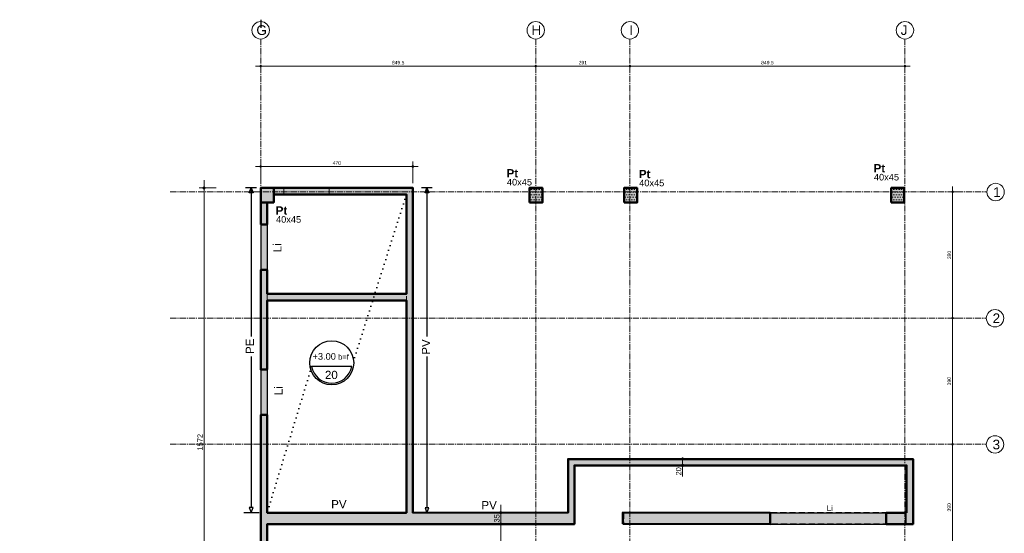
# Model space of a CAD drawing. Header units: millimetres. Extents: x -6159 to 201309, y -25780 to 10326.
# Tile 49 of 128: x 33157 to 36199, y -6960 to -5373. Entities that reach past the tile are written whole.
import ezdxf

# ---------------------------------------------------------------- set-up
doc = ezdxf.new("R2010")
doc.units = ezdxf.units.MM
doc.header["$PDMODE"] = 34
doc.header["$PDSIZE"] = 5
for name, pattern in [('Axes', [28.575, 19.05, -3.175, 3.175, -3.175]), ('Caché', [9.525, 6.35, -3.175]), ('Pointillés', [3, 0, -3])]:
    doc.linetypes.add(name, pattern=pattern)
doc.layers.get('DEFPOINTS').update_dxf_attribs({"color": 251})
for name, color, linetype, lineweight in [('A-Kube-Axes', 6, 'Axes', 18), ('A-Kube-Cotations', 7, 'Continuous', 9), ('A-Kube-Divers', 2, 'Continuous', 20), ('A-Kube-Textes', 3, 'Continuous', 30), ('S-Kube-Hachure-Impact', 4, 'Caché', 20), ('S-Kube-Structure vue', 3, 'Continuous', 25), ('S-Kube-Stucture coupée', 1, 'Continuous', 50)]:
    doc.layers.add(name, color=color, linetype=linetype, lineweight=lineweight)
doc.layers.add('S-Kube-Pochage coupé', color=252, linetype='Continuous', transparency=0.5)
doc.layers.add('S-Kube-Pochage vu', color=254, linetype='Continuous', transparency=0.5)
doc.styles.add('Arial', font='arial.ttf')
doc.dimstyles.new('50e', dxfattribs={"dimscale": 5, "dimtxt": 2.2, "dimasz": 0.15, "dimexe": 3, "dimexo": 3, "dimgap": 1, "dimtad": 1, "dimrnd": 0.5, "dimzin": 12, "dimdsep": 46, "dimtxsty": 'Arial', "dimblk1": 'ROND30', "dimblk2": 'ROND30', "dimsah": 1, "dimcen": 1.5, "dimclrd": 256, "dimclre": 256, "dimclrt": 256, "dimadec": 3, "dimazin": 3, "dimtfac": 1, "dimtmove": 0, "dimatfit": 0, "dimldrblk": 'ROND30', "dimfxl": 1, "dimtolj": 1, "dimtzin": 4, "dimlwd": -1, "dimlwe": -1, "dimarcsym": 0})
doc.dimstyles.new('75e', dxfattribs={"dimscale": 7.5, "dimtxt": 2.2, "dimasz": 0.15, "dimexe": 2, "dimexo": 3, "dimgap": 0.5, "dimtad": 1, "dimdec": 1, "dimrnd": 0.5, "dimzin": 12, "dimdsep": 46, "dimtxsty": 'Arial', "dimblk1": 'ROND30', "dimblk2": 'ROND30', "dimsah": 1, "dimcen": 1.5, "dimclrd": 256, "dimclre": 256, "dimclrt": 256, "dimadec": 3, "dimazin": 3, "dimtfac": 1, "dimtdec": 1, "dimtmove": 0, "dimatfit": 0, "dimldrblk": 'ROND30', "dimfxl": 5, "dimfxlon": 1, "dimtolj": 1, "dimtzin": 4, "dimlwd": -1, "dimlwe": -1, "dimarcsym": 0})

# ---------------------------------------------------------------- blocks, each defined once
blk = doc.blocks.new('*U3')
at = {"layer": 'A-Kube-Textes'}
blk.add_line((36.5, -6.3), (-36.5, -6.3), dxfattribs=at)
blk.add_circle((0, 0), 40, dxfattribs=at)
blk.add_arc((0, 0), 37, 189.8569, 350.1431, dxfattribs=at)
blk = doc.blocks.new('240014 - AXES RDC-R+1')
at = {"layer": 'A-Kube-Axes'}
for points in [[(45874.6, -5234), (45874.6, -12651.7)], [(46724.1, -5234), (46724.1, -12651.7)], [(47015.1, -5234), (47015.1, -12651.7)], [(47864.6, -5234), (47864.6, -12651.7)], [(45595.3, -5706.3), (48117.7, -5706.3)], [(45595.3, -6096.3), (48116, -6096.3)], [(45595.3, -6486.3), (48116, -6486.3)]]:
    blk.add_lwpolyline(points, dxfattribs=at)
at = {"layer": 'A-Kube-Axes', "linetype": 'Continuous'}
for centre in [(45874.6, -5207.1), (46724.1, -5207.1), (47015.1, -5207.1), (47864.6, -5207.1), (48144.6, -5706.9), (48142.8, -6096.9), (48142.8, -6486.9)]:
    blk.add_circle(centre, 26.9, dxfattribs=at)
at = {"layer": 'A-Kube-Axes', "char_height": 30, "attachment_point": 1, "style": 'Arial'}
for s, insert in [('G', (45861.4, -5191.5)), ('H', (46710.9, -5191.5)), ('I', (47013.1, -5191.5)), ('J', (47851.4, -5191.5)), ('1', (48137, -5692.1)), ('2', (48135.2, -6082.1)), ('3', (48135.2, -6472.1))]:
    blk.add_mtext_dynamic_manual_height_columns(s, width=151.915, gutter_width=75, heights=[0], dxfattribs=dict(at, insert=insert))
blk = doc.blocks.new('ROND30')
blk.add_line((0, 0), (21.6, 0))
for radius in [3.28, 2.67, 2.07, 1.62, 1.02, 0.412]:
    blk.add_circle((0, 0), radius)
blk = doc.blocks.new('*D70')
at = {"layer": 'A-Kube-Cotations', "transparency": 16777216}
for p, q in [((34643.4, -6896.1), (34658.4, -6896.1)), ((34643.4, -6897.2), (34643.4, -6930)), ((34643.4, -6931.1), (34658.4, -6931.1))]:
    blk.add_line(p, q, dxfattribs=at)
at = {"layer": 'DEFPOINTS', "color": 0, "transparency": 16777216}
for p in [(34640.8, -6896.1), (34643.4, -6931.1), (34643.4, -6931.1)]:
    blk.add_point(p, dxfattribs=at)
at = {"layer": 'A-Kube-Cotations', "transparency": 16777216, "xscale": 1.125, "yscale": 1.125, "zscale": 1.125}
for p, rotation in [((34643.4, -6896.1), 90), ((34643.4, -6931.1), 270)]:
    blk.add_blockref('ROND30', p, dxfattribs=dict(at, rotation=rotation))
at = {"layer": 'A-Kube-Cotations', "transparency": 16777216, "insert": (34631.3, -6913.6), "char_height": 16.5, "attachment_point": 5, "rotation": 90, "style": 'Arial'}
blk.add_mtext('\\A1;35', dxfattribs=at)
blk = doc.blocks.new('*D162')
at = {"layer": 'A-Kube-Cotations', "transparency": 16777216}
for p, q in [((35205, -6729.2), (35205, -6728.1)), ((35205, -6730.3), (35220, -6730.3)), ((35205, -6730.3), (35205, -6750.3)), ((35205, -6750.3), (35220, -6750.3)), ((35205, -6751.5), (35205, -6783.9))]:
    blk.add_line(p, q, dxfattribs=at)
at = {"layer": 'DEFPOINTS', "color": 0, "transparency": 16777216}
for p in [(35192.8, -6750.3), (35197.1, -6730.3), (35205, -6750.3)]:
    blk.add_point(p, dxfattribs=at)
at = {"layer": 'A-Kube-Cotations', "transparency": 16777216, "xscale": 1.125, "yscale": 1.125, "zscale": 1.125}
for p, rotation in [((35205, -6750.3), 90), ((35205, -6730.3), 270)]:
    blk.add_blockref('ROND30', p, dxfattribs=dict(at, rotation=rotation))
at = {"layer": 'A-Kube-Cotations', "transparency": 16777216, "insert": (35192.8, -6768.3), "char_height": 16.5, "attachment_point": 5, "rotation": 90, "style": 'Arial'}
blk.add_mtext('\\A1;20', dxfattribs=at)
blk = doc.blocks.new('*D165')
at = {"layer": 'A-Kube-Cotations', "transparency": 16777216}
for p, q in [((33764.4, -5892.5), (33711.9, -5892.5)), ((33726.9, -5893.7), (33726.9, -7463.4)), ((33764.4, -7464.5), (33711.9, -7464.5))]:
    blk.add_line(p, q, dxfattribs=at)
at = {"layer": 'DEFPOINTS', "color": 0, "transparency": 16777216}
for p in [(33901.9, -5892.5), (33726.9, -7464.5), (33901.9, -7464.5)]:
    blk.add_point(p, dxfattribs=at)
at = {"layer": 'A-Kube-Cotations', "transparency": 16777216, "xscale": 1.125, "yscale": 1.125, "zscale": 1.125}
for p, rotation in [((33726.9, -5892.5), 90), ((33726.9, -7464.5), 270)]:
    blk.add_blockref('ROND30', p, dxfattribs=dict(at, rotation=rotation))
at = {"layer": 'A-Kube-Cotations', "transparency": 16777216, "insert": (33714.7, -6678.5), "char_height": 16.5, "attachment_point": 5, "rotation": 90, "style": 'Arial'}
blk.add_mtext('\\A1;1572', dxfattribs=at)
blk = doc.blocks.new('*D166')
at = {"layer": 'A-Kube-Cotations', "transparency": 16777216}
for p, q in [((33901.9, -5877.5), (33901.9, -5811.3)), ((33902.7, -5826.3), (34371.1, -5826.3)), ((34371.8, -5877.5), (34371.8, -5811.3))]:
    blk.add_line(p, q, dxfattribs=at)
at = {"layer": 'DEFPOINTS', "color": 0, "transparency": 16777216}
for p in [(34371.8, -5826.3), (33901.9, -5892.5), (34371.8, -5892.5)]:
    blk.add_point(p, dxfattribs=at)
at = {"layer": 'A-Kube-Cotations', "transparency": 16777216, "xscale": 0.75, "yscale": 0.75, "zscale": 0.75, "rotation": 180}
blk.add_blockref('ROND30', (33901.9, -5826.3), dxfattribs=at)
at = {"layer": 'A-Kube-Cotations', "transparency": 16777216, "xscale": 0.75, "yscale": 0.75, "zscale": 0.75}
blk.add_blockref('ROND30', (34371.8, -5826.3), dxfattribs=at)
at = {"layer": 'A-Kube-Cotations', "transparency": 16777216, "insert": (34136.9, -5815.7), "char_height": 11, "attachment_point": 5, "style": 'Arial'}
blk.add_mtext('\\A1;470', dxfattribs=at)
blk = doc.blocks.new('*D174')
at = {"layer": 'A-Kube-Cotations', "transparency": 16777216}
for p, q in [((34643.4, -6931.1), (34658.4, -6931.1)), ((34643.4, -6932.3), (34643.4, -8223.7)), ((34643.4, -8224.8), (34658.4, -8224.8))]:
    blk.add_line(p, q, dxfattribs=at)
at = {"layer": 'DEFPOINTS', "color": 0, "transparency": 16777216}
for p in [(34632.7, -6931.1), (34632.7, -8224.8), (34643.4, -8224.8)]:
    blk.add_point(p, dxfattribs=at)
at = {"layer": 'A-Kube-Cotations', "transparency": 16777216, "xscale": 1.125, "yscale": 1.125, "zscale": 1.125}
for p, rotation in [((34643.4, -6931.1), 90), ((34643.4, -8224.8), 270)]:
    blk.add_blockref('ROND30', p, dxfattribs=dict(at, rotation=rotation))
at = {"layer": 'A-Kube-Cotations', "transparency": 16777216, "insert": (34631.3, -7578), "char_height": 16.5, "attachment_point": 5, "rotation": 90, "style": 'Arial'}
blk.add_mtext('\\A1;1293.5', dxfattribs=at)
blk = doc.blocks.new('*D183')
at = {"layer": 'A-Kube-Cotations', "transparency": 16777216}
blk.add_line((33902.5, -5516.2), (34750.5, -5516.2), dxfattribs=at)
at = {"layer": 'DEFPOINTS', "color": 0, "transparency": 16777216}
for p in [(33901.8, -5516.2), (34751.3, -5516.2), (34751.3, -5516.2)]:
    blk.add_point(p, dxfattribs=at)
at = {"layer": 'A-Kube-Cotations', "transparency": 16777216, "xscale": 0.75, "yscale": 0.75, "zscale": 0.75, "rotation": 180}
blk.add_blockref('ROND30', (33901.8, -5516.2), dxfattribs=at)
at = {"layer": 'A-Kube-Cotations', "transparency": 16777216, "xscale": 0.75, "yscale": 0.75, "zscale": 0.75}
blk.add_blockref('ROND30', (34751.3, -5516.2), dxfattribs=at)
at = {"layer": 'A-Kube-Cotations', "transparency": 16777216, "insert": (34326.5, -5505.5), "char_height": 11, "attachment_point": 5, "style": 'Arial'}
blk.add_mtext('\\A1;849.5', dxfattribs=at)
blk = doc.blocks.new('*D184')
at = {"layer": 'A-Kube-Cotations', "transparency": 16777216}
blk.add_line((34752, -5516.2), (35041.5, -5516.2), dxfattribs=at)
at = {"layer": 'DEFPOINTS', "color": 0, "transparency": 16777216}
for p in [(34751.3, -5516.2), (35042.3, -5516.2), (35042.3, -5516.2)]:
    blk.add_point(p, dxfattribs=at)
at = {"layer": 'A-Kube-Cotations', "transparency": 16777216, "xscale": 0.75, "yscale": 0.75, "zscale": 0.75, "rotation": 180}
blk.add_blockref('ROND30', (34751.3, -5516.2), dxfattribs=at)
at = {"layer": 'A-Kube-Cotations', "transparency": 16777216, "xscale": 0.75, "yscale": 0.75, "zscale": 0.75}
blk.add_blockref('ROND30', (35042.3, -5516.2), dxfattribs=at)
at = {"layer": 'A-Kube-Cotations', "transparency": 16777216, "insert": (34896.8, -5505.5), "char_height": 11, "attachment_point": 5, "style": 'Arial'}
blk.add_mtext('\\A1;291', dxfattribs=at)
blk = doc.blocks.new('*D185')
at = {"layer": 'A-Kube-Cotations', "transparency": 16777216}
blk.add_line((35043, -5516.2), (35891, -5516.2), dxfattribs=at)
at = {"layer": 'DEFPOINTS', "color": 0, "transparency": 16777216}
for p in [(35042.3, -5516.2), (35891.8, -5516.2), (35891.8, -5516.2)]:
    blk.add_point(p, dxfattribs=at)
at = {"layer": 'A-Kube-Cotations', "transparency": 16777216, "xscale": 0.75, "yscale": 0.75, "zscale": 0.75, "rotation": 180}
blk.add_blockref('ROND30', (35042.3, -5516.2), dxfattribs=at)
at = {"layer": 'A-Kube-Cotations', "transparency": 16777216, "xscale": 0.75, "yscale": 0.75, "zscale": 0.75}
blk.add_blockref('ROND30', (35891.8, -5516.2), dxfattribs=at)
at = {"layer": 'A-Kube-Cotations', "transparency": 16777216, "insert": (35467, -5505.5), "char_height": 11, "attachment_point": 5, "style": 'Arial'}
blk.add_mtext('\\A1;849.5', dxfattribs=at)
blk = doc.blocks.new('*D186')
at = {"layer": 'A-Kube-Cotations', "transparency": 16777216}
for p, q in [((36029.3, -5904.7), (36053.9, -5904.7)), ((36038.9, -5905.4), (36038.9, -6293.9)), ((36029.3, -6294.7), (36053.9, -6294.7))]:
    blk.add_line(p, q, dxfattribs=at)
at = {"layer": 'DEFPOINTS', "color": 0, "transparency": 16777216}
for p in [(36014.3, -5904.7), (36014.3, -6294.7), (36038.9, -6294.7)]:
    blk.add_point(p, dxfattribs=at)
at = {"layer": 'A-Kube-Cotations', "transparency": 16777216, "xscale": 0.75, "yscale": 0.75, "zscale": 0.75}
for p, rotation in [((36038.9, -5904.7), 90), ((36038.9, -6294.7), 270)]:
    blk.add_blockref('ROND30', p, dxfattribs=dict(at, rotation=rotation))
at = {"layer": 'A-Kube-Cotations', "transparency": 16777216, "insert": (36028.3, -6099.7), "char_height": 11, "attachment_point": 5, "rotation": 90, "style": 'Arial'}
blk.add_mtext('\\A1;390', dxfattribs=at)
blk = doc.blocks.new('*D187')
at = {"layer": 'A-Kube-Cotations', "transparency": 16777216}
for p, q in [((36029.3, -6294.7), (36053.9, -6294.7)), ((36038.9, -6295.4), (36038.9, -6683.9))]:
    blk.add_line(p, q, dxfattribs=at)
at = {"layer": 'DEFPOINTS', "color": 0, "transparency": 16777216}
for p in [(36014.3, -6294.7), (36038.9, -6684.7), (36038.9, -6684.7)]:
    blk.add_point(p, dxfattribs=at)
at = {"layer": 'A-Kube-Cotations', "transparency": 16777216, "xscale": 0.75, "yscale": 0.75, "zscale": 0.75}
for p, rotation in [((36038.9, -6294.7), 90), ((36038.9, -6684.7), 270)]:
    blk.add_blockref('ROND30', p, dxfattribs=dict(at, rotation=rotation))
at = {"layer": 'A-Kube-Cotations', "transparency": 16777216, "insert": (36028.3, -6489.7), "char_height": 11, "attachment_point": 5, "rotation": 90, "style": 'Arial'}
blk.add_mtext('\\A1;390', dxfattribs=at)
blk = doc.blocks.new('*D188')
at = {"layer": 'A-Kube-Cotations', "transparency": 16777216}
for p, q in [((36038.9, -6685.4), (36038.9, -7073.9)), ((36053.9, -6684.7), (36053.9, -6684.7)), ((36053.9, -7074.7), (36053.9, -7074.7))]:
    blk.add_line(p, q, dxfattribs=at)
at = {"layer": 'DEFPOINTS', "color": 0, "transparency": 16777216}
for p in [(36038.9, -6684.7), (36038.9, -7074.7), (36038.9, -7074.7)]:
    blk.add_point(p, dxfattribs=at)
at = {"layer": 'A-Kube-Cotations', "transparency": 16777216, "xscale": 0.75, "yscale": 0.75, "zscale": 0.75}
for p, rotation in [((36038.9, -6684.7), 90), ((36038.9, -7074.7), 270)]:
    blk.add_blockref('ROND30', p, dxfattribs=dict(at, rotation=rotation))
at = {"layer": 'A-Kube-Cotations', "transparency": 16777216, "insert": (36028.3, -6879.7), "char_height": 11, "attachment_point": 5, "rotation": 90, "style": 'Arial'}
blk.add_mtext('\\A1;390', dxfattribs=at)
blk = doc.blocks.new('A$C5e4fa40d')
h = blk.add_hatch()
h.set_pattern_fill('DOTS', color=256, scale=5)
h.paths.add_polyline_path([(2372, 1527.1), (2392, 1527.1), (2392, 1552.1), (2423.2, 1552.1), (2423.2, 1572.1), (2352, 1572.1), (2352, 0.1), (0, 0), (0, -62.3), (20, -62.3), (20, -20), (2352, -19.9), (2352, -789.9), (4345, -789.9), (4345, -759.9), (2372, -759.9), (2372, 533.8), (3321.1, 533.8), (3321.1, 714.8), (4347.1, 714.8), (4347.1, 568.8), (3473.1, 568.8), (3473.1, 533.8), (4367.1, 533.8), (4367.1, 734.8), (3301.1, 734.8), (3301.1, 568.7), (2821.9, 568.9), (2821.9, 1572.3), (2563.2, 1572.1), (2563.2, 1552.1), (2801.9, 1552.1), (2801.9, 568.8), (2372, 568.8), (2372, 1527.1)])
h = blk.add_hatch()
h.set_pattern_fill('DOTS', color=256, scale=5)
h.paths.add_polyline_path([(3182, 1526.9), (3222, 1526.9), (3222, 1571.9), (3182, 1571.9)], flags=17)
h = blk.add_hatch()
h.set_pattern_fill('DOTS', color=256, scale=5)
h.paths.add_polyline_path([(3474.5, 1526.9), (3514.4, 1526.9), (3514.4, 1571.9), (3474.5, 1571.9)], flags=17)
h = blk.add_hatch()
h.set_pattern_fill('DOTS', color=256, scale=5)
h.paths.add_polyline_path([(4299.7, 1526.9), (4339.5, 1526.9), (4339.5, 1571.9), (4299.7, 1571.9)], flags=17)
at = {"ltscale": 3}
blk.add_lwpolyline([(2372, -759.9), (2372, 533.8), (3321.1, 533.8), (3321.1, 714.8), (4347.1, 714.8), (4347.1, 568.8), (3473.1, 568.8), (3473.1, 533.8), (4367.1, 533.8), (4367.1, 734.8), (3301.1, 734.8), (3301.1, 568.7), (2821.9, 568.9), (2821.9, 1572.3), (2563.2, 1572.1), (2563.2, 1552.1), (2801.9, 1552.1), (2801.9, 568.8), (2372, 568.8), (2372, 1527.1), (2372, 1527.1), (2392, 1527.1), (2392, 1552.1), (2423.2, 1552.1), (2423.2, 1572.1), (2352, 1572.1), (2352, 0.1)], dxfattribs=at)
for points in [[(3182, 1526.9), (3222, 1526.9), (3222, 1571.9), (3182, 1571.9)], [(3474.5, 1526.9), (3514.4, 1526.9), (3514.4, 1571.9), (3474.5, 1571.9)], [(4299.7, 1526.9), (4339.5, 1526.9), (4339.5, 1571.9), (4299.7, 1571.9)]]:
    blk.add_lwpolyline(points, close=True, dxfattribs=at)

msp = doc.modelspace()

# ---------------------------------------------------------------- hatches: boundary and pattern name
at = {"layer": 'S-Kube-Pochage coupé'}
h = msp.add_hatch(color=256, dxfattribs=at)
h.dxf.hatch_style = 1
h.paths.add_polyline_path([(34871.07, -6750.329), (35371.927, -6750.329), (35897.038, -6750.329), (35897.038, -6931.138), (35917.04, -6931.132), (35917.035, -6896.132), (35917.033, -6896.107), (35917.035, -6730.378), (34851.073, -6730.281), (34851.07, -6896.011), (34371.837, -6896.14), (34371.837, -5892.526), (33941.927, -5892.526), (33941.927, -5912.526), (34351.837, -5912.526), (34351.837, -6220.077), (33921.927, -6220.077), (33921.927, -6145.919), (33901.927, -6145.919), (33901.927, -6453.81), (33921.927, -6453.81), (33921.927, -6240.077), (34351.837, -6240.077), (34351.837, -6896.138), (33921.927, -6896.138), (33921.927, -6593.81), (33901.927, -6593.81), (33901.927, -7464.526), (33895.333, -7464.526), (33895.333, -7484.526), (33901.927, -7484.526), (33901.927, -8224.837), (33901.927, -8254.837), (34785.244, -8254.837), (34785.244, -8224.837), (33921.924, -8224.837), (33921.927, -7464.526), (33921.927, -6931.138), (34871.07, -6931.138)])
h = msp.add_hatch(color=256, dxfattribs=at)
h.dxf.hatch_style = 1
h.paths.add_polyline_path([(33941.927, -5892.526), (33901.927, -5892.526), (33901.927, -5937.526), (33941.927, -5937.526)])
h = msp.add_hatch(color=256, dxfattribs=at)
h.dxf.hatch_style = 1
h.paths.add_polyline_path([(34771.927, -5892.71), (34731.927, -5892.71), (34731.927, -5937.71), (34771.927, -5937.71)], flags=17)
h = msp.add_hatch(color=256, dxfattribs=at)
h.dxf.hatch_style = 1
h.paths.add_polyline_path([(35064.349, -5892.71), (35024.427, -5892.71), (35024.427, -5937.71), (35064.349, -5937.71)], flags=17)
h = msp.add_hatch(color=256, dxfattribs=at)
h.dxf.hatch_style = 1
h.paths.add_polyline_path([(35889.427, -5892.71), (35849.578, -5892.71), (35849.578, -5937.71), (35889.427, -5937.71)])
h = msp.add_hatch(color=256, dxfattribs=at)
h.dxf.hatch_style = 1
h.paths.add_polyline_path([(33921.927, -5937.526), (33901.927, -5937.526), (33901.927, -6005.919), (33921.927, -6005.919)])
h = msp.add_hatch(color=256, dxfattribs=at)
h.dxf.hatch_style = 1
h.paths.add_polyline_path([(35475.312, -6896.138), (35020.387, -6895.794), (35020.38, -6930.794), (35475.312, -6931.138)])
h = msp.add_hatch(color=256, dxfattribs=at)
h.dxf.hatch_style = 1
h.paths.add_polyline_path([(35891.771, -6896.138), (35833.893, -6896.138), (35833.893, -6931.138), (35891.771, -6931.138)])
h = msp.add_hatch(color=256, dxfattribs=at)
h.dxf.hatch_style = 1
h.paths.add_polyline_path([(35897.038, -6896.138), (35891.771, -6896.138), (35891.771, -6931.138), (35897.038, -6931.138)])
at = {"layer": 'S-Kube-Pochage vu'}
h = msp.add_hatch(color=256, dxfattribs=at)
h.dxf.hatch_style = 1
h.paths.add_polyline_path([(33921.927, -6005.919), (33901.927, -6005.919), (33901.927, -6145.919), (33921.927, -6145.919)])
h = msp.add_hatch(color=256, dxfattribs=at)
h.dxf.hatch_style = 1
h.paths.add_polyline_path([(33921.927, -6453.81), (33901.927, -6453.81), (33901.927, -6593.81), (33921.927, -6593.81)])
h = msp.add_hatch(color=256, dxfattribs=at)
h.dxf.hatch_style = 1
h.paths.add_polyline_path([(35833.893, -6896.138), (35475.312, -6896.138), (35475.312, -6931.138), (35833.893, -6931.138)])

# ---------------------------------------------------------------- linework, layer by layer
at = {"layer": 'A-Kube-Textes'}
for points in [[(33888.54, -5892.526), (33855.025, -5892.526)], [(33872.244, -5892.526), (33872.244, -6351.99)], [(34431.715, -5892.526), (34398.2, -5892.526)], [(34415.419, -5892.526), (34415.419, -6351.99)], [(33872.244, -6413.706), (33872.244, -6880.093)], [(34415.419, -6413.706), (34415.419, -6880.737)], [(33850.044, -6895.485), (33897.452, -6895.485)], [(34393.201, -6896.129), (34440.609, -6896.129)]]:
    msp.add_lwpolyline(points, dxfattribs=at)
for points in [[(33872.244, -5907.918), (33866.341, -5907.918), (33872.244, -5892.526), (33878.146, -5907.918)], [(34415.419, -5907.918), (34409.516, -5907.918), (34415.419, -5892.526), (34421.321, -5907.918)], [(33872.279, -6880.093), (33866.377, -6880.093), (33872.279, -6895.485), (33878.182, -6880.093)], [(34415.436, -6880.737), (34409.533, -6880.737), (34415.436, -6896.129), (34421.339, -6880.737)]]:
    msp.add_lwpolyline(points, close=True, dxfattribs=at)
at = {"layer": 'A-Kube-Textes', "linetype": 'Pointillés', "ltscale": 5}
for points in [[(34351.837, -5912.526), (34183.148, -6443.981)], [(34059.205, -6443.981), (33921.927, -6896.138)]]:
    msp.add_lwpolyline(points, dxfattribs=at)
at = {"layer": 'S-Kube-Structure vue'}
for points in [[(33901.886, -5372.671), (33901.927, -5397.726)], [(33901.927, -6005.919), (33901.927, -6145.919)], [(33921.927, -6005.919), (33921.927, -6145.919)], [(33901.927, -6453.81), (33901.927, -6593.81)], [(33921.927, -6453.81), (33921.927, -6593.81)], [(35475.312, -6896.138), (35833.893, -6896.138)], [(35475.312, -6931.138), (35833.893, -6931.138)]]:
    msp.add_lwpolyline(points, dxfattribs=at)
at = {"layer": 'S-Kube-Stucture coupée'}
for points in [[(33901.927, -5892.526), (33901.927, -6005.919)], [(35897.038, -6931.138), (35917.04, -6931.138), (35917.035, -6896.138), (35917.038, -6896.138), (35917.038, -6730.393), (34851.07, -6730.266), (34851.07, -6896.011), (34371.837, -6896.14), (34371.837, -5892.526), (33901.927, -5892.526)], [(33921.927, -6220.077), (34351.837, -6220.077), (34351.837, -5912.526), (33941.927, -5912.526)], [(33921.927, -5937.526), (33921.927, -6005.919)], [(33901.927, -6005.919), (33921.927, -6005.919)], [(33921.927, -6453.81), (33901.927, -6453.81), (33901.927, -6145.919), (33921.927, -6145.919)], [(33921.927, -6145.919), (33921.927, -6220.077)], [(33921.927, -6593.81), (33921.927, -6896.138), (34351.837, -6896.138), (34351.837, -6240.077), (33921.927, -6240.077), (33921.927, -6453.81)], [(33901.928, -7484.526), (33895.333, -7484.526), (33895.333, -7464.526), (33901.927, -7464.526), (33901.927, -6593.81), (33921.927, -6593.81)], [(33921.927, -7464.526), (33921.927, -6931.138), (34871.07, -6931.138), (34871.07, -6750.329), (35897.038, -6750.329), (35897.038, -6896.138)], [(35833.893, -6896.138), (35897.038, -6896.138)], [(35833.893, -6896.138), (35833.893, -6931.138)], [(35833.893, -6931.138), (35897.038, -6931.138)]]:
    msp.add_lwpolyline(points, dxfattribs=at)
for points in [[(33901.927, -5937.526), (33941.927, -5937.526), (33941.927, -5892.526), (33901.927, -5892.526)], [(34731.927, -5937.71), (34771.927, -5937.71), (34771.927, -5892.71), (34731.927, -5892.71)], [(35024.427, -5937.71), (35064.349, -5937.71), (35064.349, -5892.71), (35024.427, -5892.71)], [(35849.578, -5937.71), (35889.427, -5937.71), (35889.427, -5892.71), (35849.578, -5892.71)], [(35020.376, -6930.794), (35475.312, -6931.138), (35475.312, -6896.138), (35020.39, -6895.794)]]:
    msp.add_lwpolyline(points, close=True, dxfattribs=at)

# ---------------------------------------------------------------- block references
at = {"linetype": 'Continuous', "xscale": 1.7, "yscale": 1.7, "zscale": 1.7}
msp.add_blockref('*U3', (34121.177, -6433.213), dxfattribs=at)
at = {"layer": 'A-Kube-Divers'}
msp.add_blockref('240014 - AXES RDC-R+1', (-11972.797, -198.367), dxfattribs=at)
at = {"layer": 'S-Kube-Hachure-Impact'}
msp.add_blockref('A$C5e4fa40d', (31549.927, -7464.601), dxfattribs=at)

# ---------------------------------------------------------------- texts
at = {"layer": 'A-Kube-Textes', "style": 'Arial'}
for s, insert, char_height, attachment_point in [('{\\fArial|b1|i0|c0|p34;Pt}', (34696.949, -5847.328), 25.5, 6), ('{\\fArial|b1|i0|c0|p34;Pt}', (35105.483, -5849.808), 25.5, 6), ('{\\fArial|b1|i0|c0|p34;Pt}', (35830.561, -5831.829), 25.5, 6), ('40x45', (34662.276, -5874.958), 20.4, 4), ('40x45', (35070.809, -5877.438), 20.4, 4), ('40x45', (35795.888, -5859.459), 20.4, 4), ('{\\fArial|b1|i0|c0|p34;Pt}', (33983.868, -5962.462), 25.5, 6), ('40x45', (33949.194, -5990.091), 20.4, 4), ('{\\H0.8x;+3.00\\H0.83334x; b=f}', (34118.14, -6423.727), 25.5, 8), ('20', (34120.037, -6483.49), 25.5, 8), ('Li', (35669.59, -6881.942), 18, 6)]:
    msp.add_mtext(s, dxfattribs=dict(at, insert=insert, char_height=char_height, attachment_point=attachment_point))
at = {"layer": 'A-Kube-Textes', "insert": (33953.158, -6063.675), "char_height": 25.5, "attachment_point": 6, "rotation": 90, "style": 'Arial'}
msp.add_mtext('Li', dxfattribs=at)
at = {"layer": 'A-Kube-Textes', "char_height": 25.5, "width": 3.8259, "attachment_point": 6, "rotation": 90, "style": 'Arial'}
for s, insert in [('PE', (33868.361, -6357.996)), ('PV', (34412.376, -6360.375)), ('Li', (33956.79, -6505.344))]:
    msp.add_mtext(s, dxfattribs=dict(at, insert=insert))
at = {"layer": 'A-Kube-Textes', "char_height": 25.5, "width": 3.8259, "attachment_point": 6, "style": 'Arial'}
for insert in [(34167.158, -6870.086), (34631.123, -6873.075)]:
    msp.add_mtext('PV', dxfattribs=dict(at, insert=insert))

# ---------------------------------------------------------------- dimensions: what is measured, and where the dimension line sits
at = {"layer": 'A-Kube-Cotations'}
for base, p1, p2, picture, middle in [((34751.271, -5516.153), (33901.771, -5516.153), (34751.271, -5516.153), '*D183', (34326.521, -5505.537)), ((34371.837, -5826.349), (33901.927, -5892.526), (34371.837, -5892.526), '*D166', (34136.882, -5815.733))]:
    dim = msp.add_linear_dim(base=base, p1=p1, p2=p2, dimstyle='50e', dxfattribs=at)
    dim.commit()
    dim.dimension.update_dxf_attribs({"geometry": picture, "text_midpoint": middle})
for base, p1, p2, picture, middle in [((35042.271, -5516.153), (34751.271, -5516.153), (35042.271, -5516.153), '*D184', (34896.771, -5505.537)), ((35891.771, -5516.153), (35042.271, -5516.153), (35891.771, -5516.153), '*D185', (35467.021, -5505.537))]:
    dim = msp.add_linear_dim(base=base, p1=p1, p2=p2, dimstyle='50e', override={"dimtmove": 1}, dxfattribs=at)
    dim.commit()
    dim.dimension.update_dxf_attribs({"geometry": picture, "text_midpoint": middle})
for base, p1, p2, dimstyle, picture, middle in [((33726.858, -7464.526), (33901.927, -5892.526), (33901.927, -7464.526), '75e', '*D165', (33714.684, -6678.526)), ((36038.877, -6294.699), (36014.283, -5904.699), (36014.283, -6294.699), '50e', '*D186', (36028.257, -6099.699)), ((35204.975, -6750.329), (35197.116, -6730.307), (35192.8, -6750.329), '75e', '*D162', (35192.8, -6768.26)), ((34643.436, -6931.138), (34640.841, -6896.077), (34643.436, -6931.138), '75e', '*D70', (34631.256, -6913.607)), ((34643.436, -8224.837), (34632.736, -6931.138), (34632.736, -8224.837), '75e', '*D174', (34631.256, -7577.987))]:
    dim = msp.add_linear_dim(base=base, p1=p1, p2=p2, angle=90, dimstyle=dimstyle, dxfattribs=at)
    dim.commit()
    dim.dimension.update_dxf_attribs({"geometry": picture, "text_midpoint": middle})
for base, p1, p2, picture, middle in [((36038.877, -6684.699), (36014.283, -6294.699), (36038.877, -6684.699), '*D187', (36028.257, -6489.699)), ((36038.877, -7074.699), (36038.877, -6684.699), (36038.877, -7074.699), '*D188', (36028.257, -6879.699))]:
    dim = msp.add_linear_dim(base=base, p1=p1, p2=p2, angle=90, dimstyle='50e', override={"dimtmove": 1}, dxfattribs=at)
    dim.commit()
    dim.dimension.update_dxf_attribs({"geometry": picture, "text_midpoint": middle})

doc.saveas('drawing.dxf')
